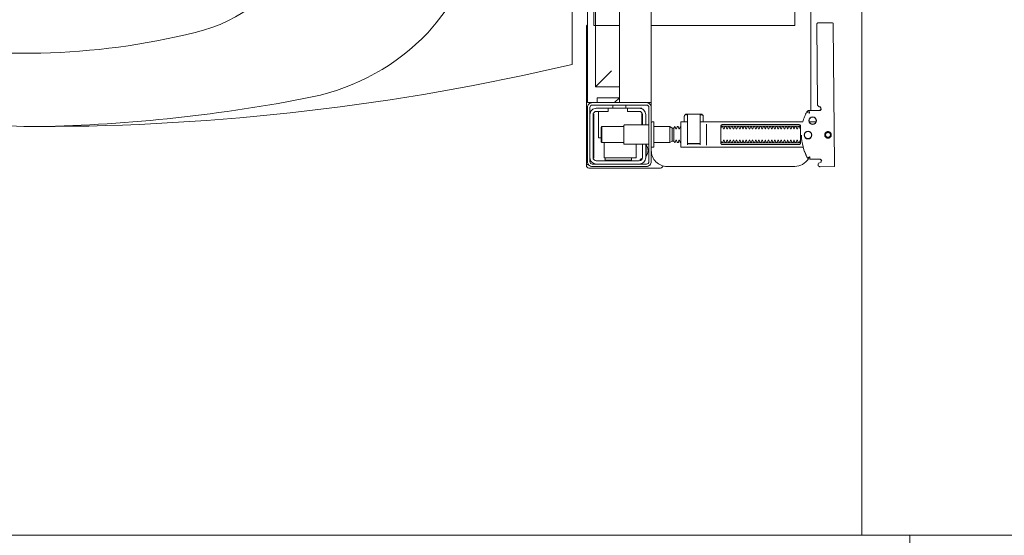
# Model space of a CAD drawing. Header units: millimetres. Extents: x -2274 to 12297, y -16157 to 26321.
# Tile 12 of 256: x -1223 to -1161, y -9994 to -9962. Entities that reach past the tile are written whole.
import ezdxf

# ---------------------------------------------------------------- set-up
doc = ezdxf.new("R2010")
doc.units = ezdxf.units.MM
doc.linetypes.add('egbb03_500', pattern=[1.5, 1, -0.5])
doc.layers.add('-LI-WIDOK', color=2, linetype='Continuous')
doc.layers.add('-ŚCIANY NOŚNE', color=4, linetype='Continuous', lineweight=53)

msp = doc.modelspace()

# ---------------------------------------------------------------- linework, layer by layer
at = {"layer": '-LI-WIDOK', "color": 253, "lineweight": 13}
msp.add_line((-1242.452, -9994.451), (-1078.864, -9994.451), dxfattribs=at)
at = {"layer": '-LI-WIDOK', "color": 253, "linetype": 'egbb03_500', "lineweight": 13, "ltscale": 10}
msp.add_line((-1167, -9994.451), (-1167, -10080), dxfattribs=at)
at = {"layer": '-ŚCIANY NOŚNE', "color": 253, "lineweight": 13}
msp.add_line((-1170, -9893), (-1170, -9994.451), dxfattribs=at)
at = {"color": 253, "lineweight": 13}
for points in [[(-1235.727, -9966.24, 0.091012), (-1221.667, -9968.821, 0.04468), (-1204.479, -9966.965, 0.150678), (-1197.231, -9962.947, 0.380316), (-1197.231, -9939.695, 0.150678), (-1204.479, -9935.677, 0.04468), (-1221.667, -9933.821, 0.091012), (-1235.727, -9936.402, 0.171854), (-1242.969, -9942.779, 0.258868), (-1242.969, -9959.863, 0.171854)], [(-1205.266, -9944.987, 0.228329), (-1211.824, -9939.725, 0.112012), (-1231.231, -9939.311, 0.161795), (-1237.929, -9943.216, 0.320353), (-1237.929, -9959.426, 0.161795), (-1231.231, -9963.331, 0.112012), (-1211.824, -9962.917, 0.228329), (-1205.266, -9957.655, 0.236897)], [(-1186.913, -9967.321), (-1183.513, -9967.321, -0.414214), (-1183.213, -9967.621), (-1183.213, -9971.021, -0.414214), (-1183.513, -9971.321), (-1186.913, -9971.321, -0.414214), (-1187.213, -9971.021), (-1187.213, -9967.621, -0.414214)], [(-1183.513, -9971.171), (-1186.913, -9971.171, -0.414214), (-1187.063, -9971.021), (-1187.063, -9967.621, -0.414214), (-1186.913, -9967.471), (-1183.513, -9967.471, -0.414214), (-1183.363, -9967.621), (-1183.363, -9971.021, -0.414214)], [(-1173.273, -9970.867), (-1173.272, -9970.867), (-1173.272, -9970.867), (-1173.272, -9970.867), (-1173.272, -9970.867), (-1173.272, -9970.867), (-1173.272, -9970.867), (-1173.272, -9970.867), (-1173.272, -9970.867), (-1173.272, -9970.867), (-1173.272, -9970.867), (-1173.272, -9970.867), (-1173.272, -9970.867), (-1173.272, -9970.867), (-1173.272, -9970.867), (-1173.272, -9970.867), (-1173.272, -9970.867), (-1173.272, -9970.867), (-1173.272, -9970.867), (-1173.272, -9970.867), (-1173.272, -9970.867), (-1173.272, -9970.867), (-1173.272, -9970.867), (-1173.273, -9970.867), (-1173.273, -9970.867), (-1173.273, -9970.867), (-1173.273, -9970.867), (-1173.273, -9970.867), (-1173.273, -9970.867), (-1173.273, -9970.867), (-1173.273, -9970.867), (-1173.273, -9970.867), (-1173.273, -9970.867), (-1173.272, -9970.867), (-1173.272, -9970.867), (-1173.272, -9970.867), (-1173.272, -9970.867), (-1173.272, -9970.867), (-1173.272, -9970.866), (-1173.272, -9970.866), (-1173.272, -9970.866), (-1173.272, -9970.866), (-1173.272, -9970.866), (-1173.272, -9970.866), (-1173.272, -9970.866), (-1173.272, -9970.866), (-1173.272, -9970.865), (-1173.272, -9970.865), (-1173.272, -9970.865), (-1173.272, -9970.865), (-1173.272, -9970.865), (-1173.272, -9970.865), (-1173.272, -9970.864), (-1173.272, -9970.864), (-1173.272, -9970.864), (-1173.272, -9970.864), (-1173.272, -9970.864), (-1173.272, -9970.864), (-1173.272, -9970.863), (-1173.272, -9970.863), (-1173.272, -9970.863), (-1173.272, -9970.863), (-1173.272, -9970.863), (-1173.272, -9970.863), (-1173.272, -9970.862), (-1173.272, -9970.862), (-1173.272, -9970.862), (-1173.272, -9970.862), (-1173.272, -9970.861), (-1173.272, -9970.861), (-1173.272, -9970.861), (-1173.272, -9970.86), (-1173.272, -9970.86), (-1173.272, -9970.859), (-1173.272, -9970.858), (-1173.272, -9970.858), (-1173.272, -9970.857), (-1173.272, -9970.857), (-1173.272, -9970.857), (-1173.272, -9970.856), (-1173.272, -9970.856), (-1173.272, -9970.855), (-1173.272, -9970.855), (-1173.272, -9970.854), (-1173.272, -9970.854), (-1173.272, -9970.853), (-1173.272, -9970.852), (-1173.272, -9970.852), (-1173.272, -9970.851), (-1173.272, -9970.851), (-1173.272, -9970.85), (-1173.272, -9970.849), (-1173.272, -9970.848), (-1173.272, -9970.848), (-1173.272, -9970.847), (-1173.272, -9970.846), (-1173.272, -9970.845), (-1173.272, -9970.845), (-1173.272, -9970.844), (-1173.272, -9970.843), (-1173.272, -9970.842), (-1173.272, -9970.841), (-1173.272, -9970.84), (-1173.272, -9970.839), (-1173.272, -9970.838), (-1173.272, -9970.837), (-1173.271, -9970.837), (-1173.271, -9970.836), (-1173.271, -9970.835), (-1173.271, -9970.834), (-1173.271, -9970.833), (-1173.271, -9970.832), (-1173.271, -9970.831), (-1173.271, -9970.829), (-1173.271, -9970.828), (-1173.271, -9970.827), (-1173.271, -9970.826), (-1173.271, -9970.825), (-1173.271, -9970.824), (-1173.271, -9970.823), (-1173.271, -9970.822), (-1173.271, -9970.821), (-1173.271, -9970.82), (-1173.271, -9970.818), (-1173.271, -9970.817), (-1173.271, -9970.816), (-1173.271, -9970.815), (-1173.271, -9970.814), (-1173.271, -9970.812), (-1173.271, -9970.811), (-1173.271, -9970.81), (-1173.271, -9970.809), (-1173.271, -9970.807), (-1173.271, -9970.806), (-1173.271, -9970.805), (-1173.271, -9970.804), (-1173.271, -9970.802), (-1173.271, -9970.79), (-1173.271, -9970.785), (-1173.271, -9970.78), (-1173.271, -9970.777), (-1173.271, -9970.774), (-1173.271, -9970.772), (-1173.27, -9970.769), (-1173.27, -9970.767), (-1173.27, -9970.764), (-1173.27, -9970.762), (-1173.27, -9970.759), (-1173.27, -9970.756), (-1173.27, -9970.754), (-1173.27, -9970.752), (-1173.27, -9970.749), (-1173.27, -9970.748), (-1173.27, -9970.747), (-1173.27, -9970.744), (-1173.27, -9970.743), (-1173.27, -9970.742), (-1173.27, -9970.741), (-1173.27, -9970.739), (-1173.27, -9970.739), (-1173.27, -9970.738), (-1173.27, -9970.738), (-1173.27, -9970.737), (-1173.27, -9970.737), (-1173.27, -9970.736), (-1173.27, -9970.735), (-1173.27, -9970.735), (-1173.27, -9970.734), (-1173.27, -9970.734), (-1173.27, -9970.733), (-1173.27, -9970.733), (-1173.27, -9970.733), (-1173.27, -9970.732), (-1173.27, -9970.732), (-1173.27, -9970.731), (-1173.27, -9970.731), (-1173.27, -9970.731), (-1173.27, -9970.73), (-1173.27, -9970.73), (-1173.27, -9970.73), (-1173.27, -9970.73), (-1173.27, -9970.729), (-1173.27, -9970.729), (-1173.27, -9970.729), (-1173.27, -9970.728), (-1173.27, -9970.728), (-1173.27, -9970.727), (-1173.27, -9970.727), (-1173.27, -9970.727), (-1173.27, -9970.727), (-1173.27, -9970.726), (-1173.27, -9970.726), (-1173.27, -9970.726), (-1173.27, -9970.726), (-1173.27, -9970.725), (-1173.27, -9970.725), (-1173.27, -9970.725), (-1173.269, -9970.724), (-1173.269, -9970.724), (-1173.269, -9970.723), (-1173.269, -9970.723), (-1173.269, -9970.723), (-1173.269, -9970.722), (-1173.269, -9970.722), (-1173.268, -9970.722), (-1173.268, -9970.721), (-1173.268, -9970.721), (-1173.268, -9970.721), (-1173.268, -9970.721), (-1173.268, -9970.721), (-1173.268, -9970.721), (-1173.268, -9970.721), (-1173.269, -9970.72), (-1173.269, -9970.72), (-1173.269, -9970.72), (-1173.269, -9970.72), (-1173.269, -9970.72), (-1173.269, -9970.72), (-1173.269, -9970.719), (-1173.269, -9970.719), (-1173.269, -9970.719), (-1173.269, -9970.719), (-1173.27, -9970.719), (-1173.27, -9970.719), (-1173.27, -9970.718), (-1173.27, -9970.718), (-1173.27, -9970.718), (-1173.27, -9970.718), (-1173.271, -9970.718), (-1173.271, -9970.718), (-1173.271, -9970.718), (-1173.271, -9970.718), (-1173.272, -9970.718), (-1173.272, -9970.718), (-1173.272, -9970.718), (-1173.272, -9970.718), (-1173.272, -9970.718), (-1173.273, -9970.718), (-1173.273, -9970.718), (-1173.273, -9970.718), (-1173.273, -9970.718), (-1173.273, -9970.718), (-1173.274, -9970.718), (-1173.274, -9970.718), (-1173.274, -9970.718), (-1173.274, -9970.719), (-1173.274, -9970.719), (-1173.275, -9970.719), (-1173.275, -9970.719), (-1173.275, -9970.719), (-1173.275, -9970.719), (-1173.276, -9970.72), (-1173.276, -9970.72), (-1173.276, -9970.72), (-1173.277, -9970.721), (-1173.277, -9970.722), (-1173.277, -9970.722), (-1173.277, -9970.722), (-1173.278, -9970.723), (-1173.278, -9970.723), (-1173.279, -9970.723), (-1173.279, -9970.723), (-1173.279, -9970.724), (-1173.28, -9970.724), (-1173.28, -9970.724), (-1173.28, -9970.724), (-1173.281, -9970.724), (-1173.281, -9970.724), (-1173.281, -9970.725), (-1173.282, -9970.725), (-1173.282, -9970.725), (-1173.282, -9970.725), (-1173.282, -9970.725), (-1173.283, -9970.725), (-1173.283, -9970.725), (-1173.283, -9970.726), (-1173.284, -9970.726), (-1173.284, -9970.726), (-1173.284, -9970.726), (-1173.285, -9970.726), (-1173.285, -9970.727), (-1173.286, -9970.727), (-1173.286, -9970.727), (-1173.286, -9970.727), (-1173.287, -9970.728), (-1173.287, -9970.728), (-1173.288, -9970.728), (-1173.288, -9970.729), (-1173.289, -9970.729), (-1173.29, -9970.73), (-1173.291, -9970.73), (-1173.292, -9970.731), (-1173.293, -9970.731), (-1173.294, -9970.732), (-1173.296, -9970.733), (-1173.3, -9970.735), (-1173.304, -9970.737), (-1173.307, -9970.739), (-1173.309, -9970.74), (-1173.311, -9970.741), (-1173.313, -9970.742), (-1173.315, -9970.743), (-1173.316, -9970.744), (-1173.335, -9970.755), (-1173.337, -9970.756), (-1173.339, -9970.756), (-1173.34, -9970.757), (-1173.342, -9970.758), (-1173.344, -9970.759), (-1173.345, -9970.76), (-1173.347, -9970.761), (-1173.348, -9970.762), (-1173.35, -9970.763), (-1173.351, -9970.763), (-1173.353, -9970.764), (-1173.354, -9970.765), (-1173.356, -9970.766), (-1173.357, -9970.767), (-1173.359, -9970.767), (-1173.36, -9970.768), (-1173.361, -9970.769), (-1173.363, -9970.77), (-1173.364, -9970.77), (-1173.365, -9970.771), (-1173.367, -9970.772), (-1173.368, -9970.773), (-1173.369, -9970.773), (-1173.371, -9970.774), (-1173.372, -9970.775), (-1173.373, -9970.775), (-1173.374, -9970.776), (-1173.375, -9970.777), (-1173.377, -9970.777), (-1173.378, -9970.778), (-1173.379, -9970.778), (-1173.38, -9970.779), (-1173.381, -9970.78), (-1173.382, -9970.78), (-1173.383, -9970.781), (-1173.384, -9970.781), (-1173.385, -9970.782), (-1173.386, -9970.782), (-1173.387, -9970.783), (-1173.388, -9970.783), (-1173.388, -9970.784), (-1173.389, -9970.784), (-1173.39, -9970.784), (-1173.391, -9970.785), (-1173.392, -9970.785), (-1173.392, -9970.786), (-1173.393, -9970.786), (-1173.394, -9970.786), (-1173.394, -9970.787), (-1173.395, -9970.787), (-1173.396, -9970.787), (-1173.396, -9970.788), (-1173.397, -9970.788), (-1173.397, -9970.788), (-1173.398, -9970.789), (-1173.398, -9970.789), (-1173.399, -9970.789), (-1173.399, -9970.789), (-1173.399, -9970.789), (-1173.399, -9970.789), (-1173.4, -9970.789), (-1173.4, -9970.79), (-1173.4, -9970.79), (-1173.4, -9970.79), (-1173.4, -9970.79), (-1173.401, -9970.79), (-1173.401, -9970.79), (-1173.401, -9970.79), (-1173.401, -9970.79), (-1173.401, -9970.79), (-1173.401, -9970.79), (-1173.401, -9970.79), (-1173.401, -9970.79), (-1173.402, -9970.79), (-1173.402, -9970.79), (-1173.402, -9970.79), (-1173.402, -9970.79), (-1173.402, -9970.79), (-1173.402, -9970.79), (-1173.402, -9970.791), (-1173.402, -9970.791), (-1173.402, -9970.791), (-1173.402, -9970.791), (-1173.402, -9970.79), (-1173.402, -9970.79), (-1173.402, -9970.79), (-1173.402, -9970.79), (-1173.402, -9970.79), (-1173.402, -9970.79), (-1173.403, -9970.79), (-1173.403, -9970.79), (-1173.403, -9970.79), (-1173.403, -9970.79), (-1173.403, -9970.79), (-1173.403, -9970.79), (-1173.403, -9970.79), (-1173.403, -9970.79), (-1173.403, -9970.79), (-1173.403, -9970.79), (-1173.403, -9970.79), (-1173.403, -9970.79), (-1173.403, -9970.79), (-1173.403, -9970.79), (-1173.403, -9970.79), (-1173.403, -9970.79), (-1173.403, -9970.79), (-1173.403, -9970.79), (-1173.402, -9970.79), (-1173.402, -9970.79), (-1173.402, -9970.79), (-1173.402, -9970.791, 0.269557)]]:
    msp.add_lwpolyline(points, format="xyb", close=True, dxfattribs=at)
for points in [[(-1221.667, -9968.821, 0.058036), (-1188.181, -9964.921), (-1188.181, -9937.721, 0.058036), (-1221.667, -9933.821)], [(-1187.213, -9962.445), (-1187.236, -9962.463), (-1187.256, -9962.486), (-1187.27, -9962.513), (-1187.279, -9962.541), (-1187.282, -9962.571), (-1187.282, -9967.551, 0.326231), (-1187.213, -9967.646)], [(-1172.584, -9967.745), (-1172.585, -9967.648), (-1172.588, -9967.625), (-1172.596, -9967.604), (-1172.61, -9967.583), (-1172.606, -9967.586), (-1172.625, -9967.58), (-1172.646, -9967.578, -0.157432), (-1172.705, -9967.559), (-1172.745, -9967.531, -0.241147), (-1172.787, -9967.45), (-1172.835, -9962.471), (-1172.835, -9962.455), (-1172.835, -9962.44), (-1172.835, -9962.428), (-1172.835, -9962.415), (-1172.833, -9962.399), (-1172.828, -9962.383), (-1172.82, -9962.368), (-1172.81, -9962.354), (-1172.798, -9962.343), (-1172.784, -9962.333), (-1172.769, -9962.326), (-1172.752, -9962.322), (-1172.736, -9962.321), (-1171.836, -9962.316), (-1171.797, -9962.344)], [(-1187.178, -9971.191, 0.000114), (-1187.178, -9971.191, 0.517015), (-1187.272, -9971.324), (-1187.275, -9971.314), (-1187.278, -9971.304), (-1187.28, -9971.292), (-1187.282, -9971.279), (-1187.282, -9971.269), (-1187.282, -9971.224), (-1187.281, -9971.162), (-1187.281, -9971.092), (-1187.281, -9967.749), (-1187.281, -9967.714), (-1187.281, -9967.678), (-1187.281, -9967.644), (-1187.282, -9967.615), (-1187.282, -9967.59), (-1187.282, -9967.57), (-1187.282, -9967.558)], [(-1173.788, -9969.352, 0.125713), (-1173.407, -9970.787, 0.121439), (-1173.358, -9970.84, -0.262119), (-1174.213, -9971.321), (-1182.213, -9971.321, -0.414214), (-1183.213, -9970.321), (-1183.213, -9970.073, 0.405519), (-1183.163, -9970.121), (-1183.093, -9970.121, 0.414214), (-1183.043, -9970.071), (-1183.043, -9968.571, 0.414214), (-1183.093, -9968.521), (-1183.163, -9968.521, 0.405519), (-1183.213, -9968.57, 0.001664), (-1183.213, -9967.315)], [(-1183.763, -9968.721), (-1183.763, -9968.071, 0.414214), (-1183.963, -9967.871), (-1184.713, -9967.871), (-1184.713, -9967.671), (-1186.663, -9967.671, 0.414214), (-1187.063, -9968.071)], [(-1185.913, -9967.671), (-1185.913, -9967.871), (-1186.663, -9967.871, 0.414214), (-1186.863, -9968.071), (-1186.863, -9970.771, 0.414214), (-1186.663, -9970.971), (-1183.963, -9970.971, 0.414214), (-1183.763, -9970.771), (-1183.763, -9969.921)], [(-1183.813, -9967.7), (-1183.813, -9967.671), (-1183.963, -9967.671, -0.414214), (-1183.563, -9968.071), (-1183.563, -9968.721)], [(-1180.929, -9969.897), (-1180.17, -9969.897), (-1180.159, -9969.893), (-1180.151, -9969.886), (-1180.149, -9969.876), (-1180.15, -9969.886), (-1180.157, -9969.894), (-1180.167, -9969.898), (-1180.929, -9969.898), (-1180.939, -9969.895), (-1180.947, -9969.888), (-1180.949, -9969.868), (-1180.943, -9969.879), (-1180.929, -9969.885), (-1180.169, -9969.885), (-1180.153, -9969.878), (-1180.149, -9969.868), (-1180.149, -9968.065, 0.414214), (-1180.169, -9968.045), (-1180.929, -9968.045, 0.414214), (-1180.949, -9968.065), (-1180.949, -9969.868)], [(-1183.363, -9968.721), (-1184.893, -9968.721, 0.414214), (-1184.943, -9968.771), (-1184.943, -9969.871, 0.414214), (-1184.893, -9969.921), (-1183.363, -9969.921)], [(-1181.345, -9968.821), (-1181.369, -9968.821, -0.050055), (-1181.395, -9968.836), (-1181.436, -9968.958, -0.719897), (-1181.474, -9968.958), (-1181.514, -9968.836, -0.050055), (-1181.541, -9968.821), (-1181.569, -9968.821, -0.050055), (-1181.595, -9968.836), (-1181.636, -9968.958, -0.719897), (-1181.674, -9968.958), (-1181.714, -9968.836, -0.050055), (-1181.741, -9968.821), (-1181.793, -9968.911), (-1181.899, -9968.911), (-1182.055, -9968.821), (-1183.043, -9968.821)], [(-1180.949, -9968.521), (-1181.329, -9968.521, 0.414214), (-1181.349, -9968.541), (-1181.349, -9969.783), (-1181.349, -9970.101, 0.414214), (-1181.329, -9970.121), (-1173.696, -9970.121), (-1173.671, -9970.206), (-1173.643, -9970.29), (-1173.613, -9970.373), (-1173.581, -9970.455), (-1173.546, -9970.536), (-1173.508, -9970.616), (-1173.469, -9970.695), (-1173.424, -9970.777), (-1173.419, -9970.786), (-1173.413, -9970.794), (-1173.406, -9970.802), (-1173.399, -9970.809), (-1173.39, -9970.816), (-1173.382, -9970.823)], [(-1178.849, -9968.969, 0.182836), (-1178.84, -9968.958), (-1178.799, -9968.836, 0.050055), (-1178.773, -9968.821), (-1178.745, -9968.821, 0.050055), (-1178.719, -9968.836), (-1178.678, -9968.958, 0.719897), (-1178.64, -9968.958), (-1178.599, -9968.836, 0.050055), (-1178.573, -9968.821), (-1178.545, -9968.821, 0.050055), (-1178.519, -9968.836), (-1178.478, -9968.958, 0.719897), (-1178.44, -9968.958), (-1178.399, -9968.836, 0.050055), (-1178.373, -9968.821), (-1178.345, -9968.821, 0.050055), (-1178.319, -9968.836), (-1178.278, -9968.958, 0.719897), (-1178.24, -9968.958), (-1178.199, -9968.836, 0.050055), (-1178.173, -9968.821), (-1178.145, -9968.821, 0.050055), (-1178.119, -9968.836), (-1178.078, -9968.958, 0.719897), (-1178.04, -9968.958), (-1177.999, -9968.836, 0.050055), (-1177.973, -9968.821), (-1177.945, -9968.821, 0.050055), (-1177.919, -9968.836), (-1177.878, -9968.958, 0.719897), (-1177.84, -9968.958), (-1177.799, -9968.836, 0.050055), (-1177.773, -9968.821), (-1177.745, -9968.821, 0.050055), (-1177.719, -9968.836), (-1177.678, -9968.958, 0.719897), (-1177.64, -9968.958), (-1177.599, -9968.836, 0.050055), (-1177.573, -9968.821), (-1177.545, -9968.821, 0.050055), (-1177.519, -9968.836), (-1177.478, -9968.958, 0.719897), (-1177.44, -9968.958), (-1177.399, -9968.836, 0.050055), (-1177.373, -9968.821), (-1177.345, -9968.821, 0.050055), (-1177.319, -9968.836), (-1177.278, -9968.958, 0.719897), (-1177.24, -9968.958), (-1177.199, -9968.836, 0.050055), (-1177.173, -9968.821), (-1177.145, -9968.821, 0.050055), (-1177.119, -9968.836), (-1177.078, -9968.958, 0.719897), (-1177.04, -9968.958), (-1176.999, -9968.836, 0.050055), (-1176.973, -9968.821), (-1176.945, -9968.821, 0.050055), (-1176.919, -9968.836), (-1176.878, -9968.958, 0.719897), (-1176.84, -9968.958), (-1176.799, -9968.836, 0.050055), (-1176.773, -9968.821), (-1176.745, -9968.821, 0.050055), (-1176.719, -9968.836), (-1176.678, -9968.958, 0.719897), (-1176.64, -9968.958), (-1176.599, -9968.836, 0.050055), (-1176.573, -9968.821), (-1176.545, -9968.821, 0.050055), (-1176.519, -9968.836), (-1176.478, -9968.958, 0.719897), (-1176.44, -9968.958), (-1176.399, -9968.836, 0.050055), (-1176.373, -9968.821), (-1176.345, -9968.821, 0.050055), (-1176.319, -9968.836), (-1176.278, -9968.958, 0.719897), (-1176.24, -9968.958), (-1176.199, -9968.836, 0.050055), (-1176.173, -9968.821), (-1176.145, -9968.821, 0.050055), (-1176.119, -9968.836), (-1176.078, -9968.958, 0.719897), (-1176.04, -9968.958), (-1175.999, -9968.836, 0.050055), (-1175.973, -9968.821), (-1175.945, -9968.821, 0.050055), (-1175.919, -9968.836), (-1175.878, -9968.958, 0.719897), (-1175.84, -9968.958), (-1175.799, -9968.836, 0.050055), (-1175.773, -9968.821), (-1175.745, -9968.821, 0.050055), (-1175.719, -9968.836), (-1175.678, -9968.958, 0.719897), (-1175.64, -9968.958), (-1175.599, -9968.836, 0.050055), (-1175.573, -9968.821), (-1175.545, -9968.821, 0.050055), (-1175.519, -9968.836), (-1175.478, -9968.958, 0.719897), (-1175.44, -9968.958), (-1175.399, -9968.836, 0.050055), (-1175.373, -9968.821), (-1175.345, -9968.821, 0.050055), (-1175.319, -9968.836), (-1175.278, -9968.958, 0.719897), (-1175.24, -9968.958), (-1175.199, -9968.836, 0.050055), (-1175.173, -9968.821), (-1175.145, -9968.821, 0.050055), (-1175.119, -9968.836), (-1175.078, -9968.958, 0.719897), (-1175.04, -9968.958), (-1174.999, -9968.836, 0.050055), (-1174.973, -9968.821), (-1174.945, -9968.821, 0.050055), (-1174.919, -9968.836), (-1174.878, -9968.958, 0.719897), (-1174.84, -9968.958), (-1174.799, -9968.836, 0.050055), (-1174.773, -9968.821), (-1174.745, -9968.821, 0.050055), (-1174.719, -9968.836), (-1174.678, -9968.958, 0.719897), (-1174.64, -9968.958), (-1174.599, -9968.836, 0.050055), (-1174.573, -9968.821), (-1174.545, -9968.821, 0.050055), (-1174.519, -9968.836), (-1174.478, -9968.958, 0.719897), (-1174.44, -9968.958), (-1174.399, -9968.836, 0.050055), (-1174.373, -9968.821), (-1174.345, -9968.821, 0.050055), (-1174.319, -9968.836), (-1174.278, -9968.958, 0.719897), (-1174.24, -9968.958), (-1174.199, -9968.836, 0.050055), (-1174.173, -9968.821), (-1174.145, -9968.821, 0.050055), (-1174.119, -9968.836), (-1174.078, -9968.958, 0.719897), (-1174.04, -9968.958), (-1173.999, -9968.836, 0.050055), (-1173.973, -9968.821), (-1173.945, -9968.821, 0.050055), (-1173.919, -9968.836), (-1173.878, -9968.958, 0.474594), (-1173.849, -9968.969)], [(-1183.563, -9970.696), (-1183.525, -9970.696), (-1183.525, -9969.946), (-1183.563, -9969.946), (-1183.563, -9970.771, -0.414214), (-1183.963, -9971.171)], [(-1183.525, -9970.696, 0.119096), (-1183.416, -9970.321, 0.119096), (-1183.525, -9969.946)], [(-1181.345, -9969.821), (-1181.369, -9969.821, 0.050055), (-1181.395, -9969.807), (-1181.436, -9969.685, 0.719897), (-1181.474, -9969.685), (-1181.514, -9969.807, 0.050055), (-1181.541, -9969.821), (-1181.569, -9969.821, 0.050055), (-1181.595, -9969.807), (-1181.636, -9969.685, 0.719897), (-1181.674, -9969.685), (-1181.714, -9969.807, 0.050055), (-1181.741, -9969.821), (-1181.793, -9969.731), (-1181.899, -9969.731), (-1182.055, -9969.821), (-1183.043, -9969.821)], [(-1180.949, -9969.877, 0.414213), (-1180.929, -9969.897), (-1180.169, -9969.896), (-1180.929, -9969.896), (-1180.939, -9969.893), (-1180.947, -9969.886), (-1180.949, -9969.876)], [(-1173.849, -9969.674, 0.474594), (-1173.878, -9969.685), (-1173.919, -9969.807, 0.050055), (-1173.945, -9969.821), (-1173.973, -9969.821, 0.050055), (-1173.999, -9969.807), (-1174.04, -9969.685, 0.719897), (-1174.078, -9969.685), (-1174.119, -9969.807, 0.050055), (-1174.145, -9969.821), (-1174.173, -9969.821, 0.050055), (-1174.199, -9969.807), (-1174.24, -9969.685, 0.719897), (-1174.278, -9969.685), (-1174.319, -9969.807, 0.050055), (-1174.345, -9969.821), (-1174.373, -9969.821, 0.050055), (-1174.399, -9969.807), (-1174.44, -9969.685, 0.719897), (-1174.478, -9969.685), (-1174.519, -9969.807, 0.050055), (-1174.545, -9969.821), (-1174.573, -9969.821, 0.050055), (-1174.599, -9969.807), (-1174.64, -9969.685, 0.719897), (-1174.678, -9969.685), (-1174.719, -9969.807, 0.050055), (-1174.745, -9969.821), (-1174.773, -9969.821, 0.050055), (-1174.799, -9969.807), (-1174.84, -9969.685, 0.719897), (-1174.878, -9969.685), (-1174.919, -9969.807, 0.050055), (-1174.945, -9969.821), (-1174.973, -9969.821, 0.050055), (-1174.999, -9969.807), (-1175.04, -9969.685, 0.719897), (-1175.078, -9969.685), (-1175.119, -9969.807, 0.050055), (-1175.145, -9969.821), (-1175.173, -9969.821, 0.050055), (-1175.199, -9969.807), (-1175.24, -9969.685, 0.719897), (-1175.278, -9969.685), (-1175.319, -9969.807, 0.050055), (-1175.345, -9969.821), (-1175.373, -9969.821, 0.050055), (-1175.399, -9969.807), (-1175.44, -9969.685, 0.719897), (-1175.478, -9969.685), (-1175.519, -9969.807, 0.050055), (-1175.545, -9969.821), (-1175.573, -9969.821, 0.050055), (-1175.599, -9969.807), (-1175.64, -9969.685, 0.719897), (-1175.678, -9969.685), (-1175.719, -9969.807, 0.050055), (-1175.745, -9969.821), (-1175.773, -9969.821, 0.050055), (-1175.799, -9969.807), (-1175.84, -9969.685, 0.719897), (-1175.878, -9969.685), (-1175.919, -9969.807, 0.050055), (-1175.945, -9969.821), (-1175.973, -9969.821, 0.050055), (-1175.999, -9969.807), (-1176.04, -9969.685, 0.719897), (-1176.078, -9969.685), (-1176.119, -9969.807, 0.050055), (-1176.145, -9969.821), (-1176.173, -9969.821, 0.050055), (-1176.199, -9969.807), (-1176.24, -9969.685, 0.719897), (-1176.278, -9969.685), (-1176.319, -9969.807, 0.050055), (-1176.345, -9969.821), (-1176.373, -9969.821, 0.050055), (-1176.399, -9969.807), (-1176.44, -9969.685, 0.719897), (-1176.478, -9969.685), (-1176.519, -9969.807, 0.050055), (-1176.545, -9969.821), (-1176.573, -9969.821, 0.050055), (-1176.599, -9969.807), (-1176.64, -9969.685, 0.719897), (-1176.678, -9969.685), (-1176.719, -9969.807, 0.050055), (-1176.745, -9969.821), (-1176.773, -9969.821, 0.050055), (-1176.799, -9969.807), (-1176.84, -9969.685, 0.719897), (-1176.878, -9969.685), (-1176.919, -9969.807, 0.050055), (-1176.945, -9969.821), (-1176.973, -9969.821, 0.050055), (-1176.999, -9969.807), (-1177.04, -9969.685, 0.719897), (-1177.078, -9969.685), (-1177.119, -9969.807, 0.050055), (-1177.145, -9969.821), (-1177.173, -9969.821, 0.050055), (-1177.199, -9969.807), (-1177.24, -9969.685, 0.719897), (-1177.278, -9969.685), (-1177.319, -9969.807, 0.050055), (-1177.345, -9969.821), (-1177.373, -9969.821, 0.050055), (-1177.399, -9969.807), (-1177.44, -9969.685, 0.719897), (-1177.478, -9969.685), (-1177.519, -9969.807, 0.050055), (-1177.545, -9969.821), (-1177.573, -9969.821, 0.050055), (-1177.599, -9969.807), (-1177.64, -9969.685, 0.719897), (-1177.678, -9969.685), (-1177.719, -9969.807, 0.050055), (-1177.745, -9969.821), (-1177.773, -9969.821, 0.050055), (-1177.799, -9969.807), (-1177.84, -9969.685, 0.719897), (-1177.878, -9969.685), (-1177.919, -9969.807, 0.050055), (-1177.945, -9969.821), (-1177.973, -9969.821, 0.050055), (-1177.999, -9969.807), (-1178.04, -9969.685, 0.719897), (-1178.078, -9969.685), (-1178.119, -9969.807, 0.050055), (-1178.145, -9969.821), (-1178.173, -9969.821, 0.050055), (-1178.199, -9969.807), (-1178.24, -9969.685, 0.719897), (-1178.278, -9969.685), (-1178.319, -9969.807, 0.050055), (-1178.345, -9969.821), (-1178.373, -9969.821, 0.050055), (-1178.399, -9969.807), (-1178.44, -9969.685, 0.719897), (-1178.478, -9969.685), (-1178.519, -9969.807, 0.050055), (-1178.545, -9969.821), (-1178.573, -9969.821, 0.050055), (-1178.599, -9969.807), (-1178.64, -9969.685, 0.719897), (-1178.678, -9969.685), (-1178.719, -9969.807, 0.050055), (-1178.745, -9969.821), (-1178.773, -9969.821, 0.050055), (-1178.799, -9969.807), (-1178.84, -9969.685, 0.182836), (-1178.849, -9969.674)], [(-1187.269, -9971.332, 0.091301), (-1187.238, -9971.376, 0.198909), (-1187.132, -9971.42)], [(-1187.063, -9970.771, 0.414214), (-1186.663, -9971.171)], [(-1184.459, -9970.771), (-1184.459, -9970.836), (-1184.459, -9970.863), (-1184.459, -9970.881), (-1184.458, -9970.888, 0.116465), (-1184.453, -9970.91), (-1184.447, -9970.922), (-1186.118, -9970.922), (-1186.112, -9970.91, 0.116465), (-1186.107, -9970.888), (-1186.106, -9970.863), (-1186.106, -9970.836), (-1186.106, -9970.771)], [(-1182.633, -9971.42, 0.198909), (-1182.527, -9971.376, 0.091301), (-1182.496, -9971.332)], [(-1182.496, -9971.332, 0.126559), (-1182.488, -9971.283)], [(-1172.522, -9970.968), (-1172.525, -9970.947), (-1172.533, -9970.926), (-1172.545, -9970.906), (-1172.567, -9970.887, 0.132231), (-1172.617, -9970.873), (-1173.272, -9970.867)], [(-1172.652, -9971.089, 0.415336), (-1172.751, -9971.19)], [(-1172.751, -9971.206), (-1172.751, -9971.219), (-1172.75, -9971.234), (-1172.746, -9971.248), (-1172.741, -9971.262), (-1172.734, -9971.274), (-1172.725, -9971.286), (-1172.714, -9971.296), (-1172.669, -9971.328, 0.158481), (-1172.61, -9971.347)]]:
    msp.add_lwpolyline(points, format="xyb", dxfattribs=at)
for points in [[(-1173.213, -9967.814), (-1173.213, -9934.844)], [(-1185.513, -9967.321), (-1185.213, -9967.021), (-1185.213, -9967.321), (-1185.213, -9935.321), (-1185.213, -9935.621), (-1185.513, -9935.321)], [(-1183.513, -9935.321), (-1183.213, -9935.321), (-1183.213, -9967.321), (-1183.513, -9967.321)], [(-1183.213, -9939.474), (-1174.213, -9939.474), (-1174.213, -9962.474), (-1183.213, -9962.474)], [(-1186.913, -9967.321), (-1187.213, -9967.321), (-1187.213, -9954.626)], [(-1185.213, -9962.474), (-1186.713, -9962.474), (-1186.713, -9966.321)], [(-1171.711, -9971.185), (-1171.794, -9962.494)], [(-1185.713, -9965.321), (-1186.713, -9966.321), (-1185.213, -9966.321)], [(-1186.613, -9967.321), (-1186.613, -9967.021), (-1185.213, -9967.021)], [(-1185.613, -9967.471), (-1185.613, -9967.671)], [(-1184.813, -9967.321), (-1183.613, -9967.321)], [(-1184.813, -9967.471), (-1184.813, -9967.671)], [(-1186.813, -9968.043), (-1186.813, -9970.788), (-1186.813, -9970.799)], [(-1186.513, -9967.871), (-1186.513, -9969.521), (-1186.359, -9969.521)], [(-1184.713, -9967.671), (-1183.963, -9967.671)], [(-1183.813, -9968.721), (-1183.813, -9967.939)], [(-1183.769, -9968.021), (-1183.778, -9968.014), (-1183.788, -9968.008), (-1183.8, -9968.002), (-1183.813, -9967.996)], [(-1181.149, -9968.521), (-1181.149, -9968.208), (-1181.138, -9968.163), (-1181.137, -9968.152), (-1181.136, -9968.141), (-1181.136, -9968.128), (-1181.134, -9968.116), (-1181.129, -9968.104), (-1181.113, -9968.097), (-1181.079, -9968.097), (-1181.12, -9968.132)], [(-1181.149, -9968.197), (-1181.149, -9968.187), (-1181.141, -9968.169)], [(-1181.086, -9968.088), (-1181.085, -9968.077), (-1181.081, -9968.067), (-1181.075, -9968.058), (-1181.061, -9968.053), (-1180.945, -9968.053)], [(-1181.049, -9968.088), (-1180.996, -9968.075), (-1180.97, -9968.072)], [(-1180.152, -9968.053), (-1180.037, -9968.053), (-1180.024, -9968.057), (-1180.016, -9968.067), (-1180.011, -9968.088)], [(-1172.574, -9967.707), (-1172.578, -9967.73), (-1172.585, -9967.746), (-1172.595, -9967.761), (-1172.607, -9967.774), (-1172.621, -9967.784), (-1172.636, -9967.792), (-1172.653, -9967.797), (-1172.671, -9967.799), (-1173.327, -9967.817), (-1173.338, -9967.818), (-1173.349, -9967.819), (-1173.359, -9967.822), (-1173.369, -9967.824), (-1173.378, -9967.828), (-1173.388, -9967.832), (-1173.397, -9967.837), (-1173.405, -9967.843), (-1173.414, -9967.849), (-1173.422, -9967.856), (-1173.43, -9967.863), (-1173.437, -9967.871), (-1173.443, -9967.879), (-1173.449, -9967.888), (-1173.454, -9967.897), (-1173.493, -9967.972), (-1173.529, -9968.048), (-1173.564, -9968.124), (-1173.596, -9968.202), (-1173.626, -9968.281), (-1173.654, -9968.36), (-1173.679, -9968.44), (-1173.702, -9968.521), (-1180.149, -9968.521)], [(-1180.127, -9968.072), (-1180.102, -9968.075), (-1180.048, -9968.088)], [(-1179.978, -9968.132), (-1180.019, -9968.097), (-1179.985, -9968.097), (-1179.974, -9968.1), (-1179.967, -9968.107), (-1179.963, -9968.118), (-1179.962, -9968.131), (-1179.961, -9968.143), (-1179.959, -9968.163), (-1179.949, -9968.208), (-1179.949, -9968.521)], [(-1179.957, -9968.169), (-1179.95, -9968.177), (-1179.949, -9968.197)], [(-1173.31, -9967.831), (-1172.651, -9967.813), (-1172.634, -9967.811), (-1172.617, -9967.806), (-1172.602, -9967.799), (-1172.588, -9967.789), (-1172.576, -9967.776), (-1172.567, -9967.762), (-1172.559, -9967.746), (-1172.555, -9967.73), (-1172.554, -9967.712)], [(-1186.863, -9968.321), (-1186.813, -9968.321)], [(-1186.863, -9968.721), (-1186.813, -9968.721)], [(-1184.943, -9968.821), (-1186.309, -9968.821), (-1186.359, -9968.871), (-1186.359, -9969.771), (-1186.309, -9969.821), (-1184.943, -9969.821)], [(-1186.309, -9969.821), (-1186.309, -9968.821)], [(-1182.055, -9969.821), (-1182.055, -9968.821)], [(-1180.149, -9968.692), (-1180.149, -9969.802), (-1180.149, -9969.958)], [(-1179.749, -9969.983), (-1179.749, -9968.666)], [(-1173.949, -9968.804), (-1178.749, -9968.804)], [(-1172.875, -9968.521), (-1173.307, -9968.521)], [(-1181.899, -9969.731), (-1181.899, -9968.911)], [(-1181.793, -9968.911), (-1181.793, -9969.731)], [(-1184.163, -9969.921), (-1184.163, -9970.771), (-1186.163, -9970.771), (-1186.163, -9969.821)], [(-1180.949, -9969.879), (-1180.949, -9969.958)], [(-1178.749, -9969.844), (-1173.949, -9969.844)], [(-1186.114, -9970.971), (-1186.114, -9970.953), (-1186.114, -9970.937), (-1186.113, -9970.923), (-1186.113, -9970.912)], [(-1184.452, -9970.912), (-1184.452, -9970.923), (-1184.452, -9970.937), (-1184.452, -9970.953), (-1184.452, -9970.971)], [(-1183.769, -9970.82), (-1183.777, -9970.827), (-1183.786, -9970.833), (-1183.795, -9970.838), (-1183.805, -9970.842), (-1183.816, -9970.846), (-1183.826, -9970.849), (-1183.836, -9970.852), (-1183.847, -9970.855), (-1183.858, -9970.856), (-1183.87, -9970.858), (-1183.88, -9970.859), (-1183.89, -9970.86), (-1183.9, -9970.859), (-1183.902, -9970.868), (-1183.903, -9970.879), (-1183.903, -9970.889), (-1183.903, -9970.899), (-1183.903, -9970.91), (-1183.903, -9970.934), (-1183.893, -9970.937), (-1183.882, -9970.936), (-1183.87, -9970.934), (-1183.857, -9970.93), (-1183.844, -9970.926), (-1183.824, -9970.915)], [(-1182.484, -9971.284), (-1182.486, -9971.297), (-1182.488, -9971.309), (-1182.492, -9971.322)], [(-1171.711, -9971.334), (-1172.61, -9971.347)], [(-1172.608, -9971.078), (-1172.594, -9971.07), (-1172.582, -9971.06), (-1172.572, -9971.048), (-1172.564, -9971.034), (-1172.558, -9971.019), (-1172.554, -9971.004), (-1172.553, -9970.988), (-1172.554, -9970.898)], [(-1182.633, -9971.42), (-1187.132, -9971.42)]]:
    msp.add_lwpolyline(points, dxfattribs=at)
for points in [[(-1186.813, -9939.474), (-1186.813, -9962.474), (-1186.713, -9962.474), (-1186.713, -9939.474)], [(-1173.427, -9967.908), (-1173.424, -9967.903), (-1173.421, -9967.898), (-1173.417, -9967.894), (-1173.414, -9967.889), (-1173.41, -9967.884), (-1173.405, -9967.879), (-1173.4, -9967.874), (-1173.395, -9967.87), (-1173.389, -9967.865), (-1173.384, -9967.861), (-1173.378, -9967.857), (-1173.372, -9967.854), (-1173.366, -9967.85), (-1173.359, -9967.847), (-1173.353, -9967.845), (-1173.347, -9967.842), (-1173.34, -9967.84), (-1173.333, -9967.838), (-1173.326, -9967.837), (-1173.32, -9967.836), (-1173.315, -9967.835), (-1173.309, -9967.834), (-1173.303, -9967.834), (-1173.301, -9967.839), (-1173.297, -9967.964), (-1173.297, -9967.969), (-1173.297, -9967.975), (-1173.295, -9967.98), (-1173.297, -9967.985), (-1173.302, -9967.982), (-1173.307, -9967.979), (-1173.312, -9967.977), (-1173.317, -9967.974), (-1173.426, -9967.915)], [(-1173.849, -9969.854), (-1173.849, -9969.863), (-1173.85, -9969.871), (-1173.852, -9969.88), (-1173.854, -9969.888), (-1173.857, -9969.897), (-1173.862, -9969.904), (-1173.866, -9969.912), (-1173.872, -9969.919), (-1173.879, -9969.925), (-1173.886, -9969.931), (-1173.895, -9969.936), (-1173.904, -9969.94), (-1173.915, -9969.944), (-1173.926, -9969.947), (-1173.937, -9969.948), (-1173.949, -9969.949), (-1178.749, -9969.949), (-1178.76, -9969.948), (-1178.772, -9969.947), (-1178.783, -9969.944), (-1178.793, -9969.94), (-1178.803, -9969.936), (-1178.812, -9969.931), (-1178.819, -9969.925), (-1178.826, -9969.919), (-1178.831, -9969.912), (-1178.836, -9969.904), (-1178.84, -9969.897), (-1178.844, -9969.888), (-1178.846, -9969.88), (-1178.848, -9969.871), (-1178.849, -9969.863), (-1178.849, -9969.854), (-1178.849, -9968.796), (-1178.849, -9968.787), (-1178.848, -9968.778), (-1178.846, -9968.77), (-1178.844, -9968.761), (-1178.84, -9968.753), (-1178.836, -9968.745), (-1178.831, -9968.737), (-1178.826, -9968.73), (-1178.819, -9968.724), (-1178.812, -9968.718), (-1178.803, -9968.713), (-1178.793, -9968.708), (-1178.783, -9968.705), (-1178.772, -9968.702), (-1178.76, -9968.7), (-1178.749, -9968.7), (-1173.949, -9968.7), (-1173.937, -9968.7), (-1173.926, -9968.702), (-1173.915, -9968.705), (-1173.904, -9968.708), (-1173.895, -9968.713), (-1173.886, -9968.718), (-1173.879, -9968.724), (-1173.872, -9968.73), (-1173.866, -9968.737), (-1173.862, -9968.745), (-1173.857, -9968.753), (-1173.854, -9968.761), (-1173.852, -9968.77), (-1173.85, -9968.778), (-1173.849, -9968.787), (-1173.849, -9968.796)], [(-1172.333, -9969.345), (-1172.332, -9969.365), (-1172.329, -9969.385), (-1172.324, -9969.405), (-1172.317, -9969.424), (-1172.308, -9969.442), (-1172.297, -9969.459), (-1172.285, -9969.475), (-1172.272, -9969.49), (-1172.257, -9969.503), (-1172.24, -9969.515), (-1172.223, -9969.525), (-1172.205, -9969.533), (-1172.186, -9969.54), (-1172.166, -9969.545), (-1172.146, -9969.547), (-1172.126, -9969.548), (-1172.106, -9969.547), (-1172.086, -9969.544), (-1172.067, -9969.539), (-1172.048, -9969.532), (-1172.03, -9969.523), (-1172.013, -9969.512), (-1171.997, -9969.5), (-1171.982, -9969.487), (-1171.969, -9969.472), (-1171.957, -9969.455), (-1171.947, -9969.438), (-1171.938, -9969.42), (-1171.932, -9969.401), (-1171.927, -9969.381), (-1171.924, -9969.361), (-1171.923, -9969.341), (-1171.925, -9969.321), (-1171.928, -9969.301), (-1171.933, -9969.282), (-1171.94, -9969.263), (-1171.949, -9969.245), (-1171.959, -9969.228), (-1171.971, -9969.212), (-1171.985, -9969.197), (-1172, -9969.184), (-1172.016, -9969.172), (-1172.033, -9969.162), (-1172.052, -9969.153), (-1172.071, -9969.147), (-1172.09, -9969.142), (-1172.11, -9969.139), (-1172.13, -9969.139), (-1172.15, -9969.14), (-1172.17, -9969.143), (-1172.189, -9969.148), (-1172.208, -9969.155), (-1172.226, -9969.164), (-1172.244, -9969.174), (-1172.26, -9969.186), (-1172.274, -9969.2), (-1172.288, -9969.215), (-1172.299, -9969.231), (-1172.31, -9969.249), (-1172.318, -9969.267), (-1172.325, -9969.286), (-1172.329, -9969.305), (-1172.332, -9969.325)], [(-1172.284, -9969.345), (-1172.283, -9969.36), (-1172.281, -9969.375), (-1172.277, -9969.389), (-1172.271, -9969.404), (-1172.265, -9969.417), (-1172.257, -9969.43), (-1172.248, -9969.442), (-1172.237, -9969.454), (-1172.226, -9969.464), (-1172.214, -9969.473), (-1172.201, -9969.48), (-1172.187, -9969.487), (-1172.172, -9969.492), (-1172.158, -9969.495), (-1172.143, -9969.497), (-1172.127, -9969.498), (-1172.112, -9969.497), (-1172.097, -9969.495), (-1172.082, -9969.491), (-1172.068, -9969.486), (-1172.054, -9969.479), (-1172.041, -9969.471), (-1172.029, -9969.462), (-1172.018, -9969.452), (-1172.008, -9969.44), (-1171.999, -9969.428), (-1171.991, -9969.415), (-1171.985, -9969.401), (-1171.98, -9969.387), (-1171.977, -9969.372), (-1171.974, -9969.357), (-1171.974, -9969.342), (-1171.975, -9969.326), (-1171.977, -9969.311), (-1171.981, -9969.297), (-1171.986, -9969.282), (-1171.993, -9969.269), (-1172.001, -9969.256), (-1172.01, -9969.244), (-1172.02, -9969.232), (-1172.032, -9969.222), (-1172.044, -9969.213), (-1172.057, -9969.206), (-1172.071, -9969.199), (-1172.085, -9969.194), (-1172.1, -9969.191), (-1172.115, -9969.189), (-1172.13, -9969.188), (-1172.145, -9969.189), (-1172.161, -9969.191), (-1172.175, -9969.195), (-1172.19, -9969.2), (-1172.203, -9969.207), (-1172.216, -9969.215), (-1172.228, -9969.224), (-1172.239, -9969.235), (-1172.25, -9969.246), (-1172.259, -9969.258), (-1172.266, -9969.271), (-1172.273, -9969.285), (-1172.278, -9969.3), (-1172.281, -9969.314), (-1172.283, -9969.329)]]:
    msp.add_lwpolyline(points, close=True, dxfattribs=at)
for centre, radius in [((-1173.091, -9968.45), 0.247), ((-1173.091, -9968.45), 0.227), ((-1173.382, -9969.353), 0.247), ((-1173.382, -9969.352), 0.227)]:
    msp.add_circle(centre, radius, dxfattribs=at)
for centre, major_axis, ratio, start_param, end_param in [((-1171.835, -9962.466), (-0.001, 0.15), 0.008666, 6.276938, 6.283143), ((-1171.795, -9962.494), (0.001, -0.15), 0.008666, 1.564549, 3.135353), ((-1172.485, -9967.647), (-0.1, -0.001), 0.006244, 0, 0.008667), ((-1181.066, -9968.089), (-0.02, 0.0013), 0.199357, 0.006339, 0.00638), ((-1180.031, -9968.089), (0.02, 0.0013), 0.199357, 6.276703, 6.276744), ((-1178.749, -9968.805), (-0.1, 0), 0.006244, 4.712389, 6.283185), ((-1173.949, -9968.805), (0.1, 0), 0.006244, 0, 1.570796), ((-1173.738, -9969.352), (-0.05, -0.0005), 0.006244, 0, 0.008667), ((-1178.749, -9969.845), (-0.1, 0), 0.006244, 4.712389, 6.283185), ((-1173.949, -9969.845), (-0.1, 0), 0.006244, 3.141593, 4.712389), ((-1172.751, -9971.17), (0.0005, -0.0501), 0.008666, 5.12776, 5.491123), ((-1172.651, -9971.189), (-0.1, -0.0013), 0.403131, 6.273715, 6.283185), ((-1172.651, -9971.204), (-0.1, -0.0018), 0.702652, 6.271005, 6.283185), ((-1172.651, -9971.189), (-0.001, 0.1), 0.00236, 6.276941, 6.283185), ((-1172.612, -9971.197), (0.002, -0.15), 0.011557, 6.27692, 6.283202), ((-1172.563, -9971.167), (-0.0453, 0.0892), 0.001081, 6.273741, 6.283185), ((-1171.712, -9971.184), (0.001, -0.15), 0.008666, 0.000034, 1.564556)]:
    msp.add_ellipse(centre, major_axis=major_axis, ratio=ratio, start_param=start_param, end_param=end_param, dxfattribs=at)

doc.saveas('drawing.dxf')
